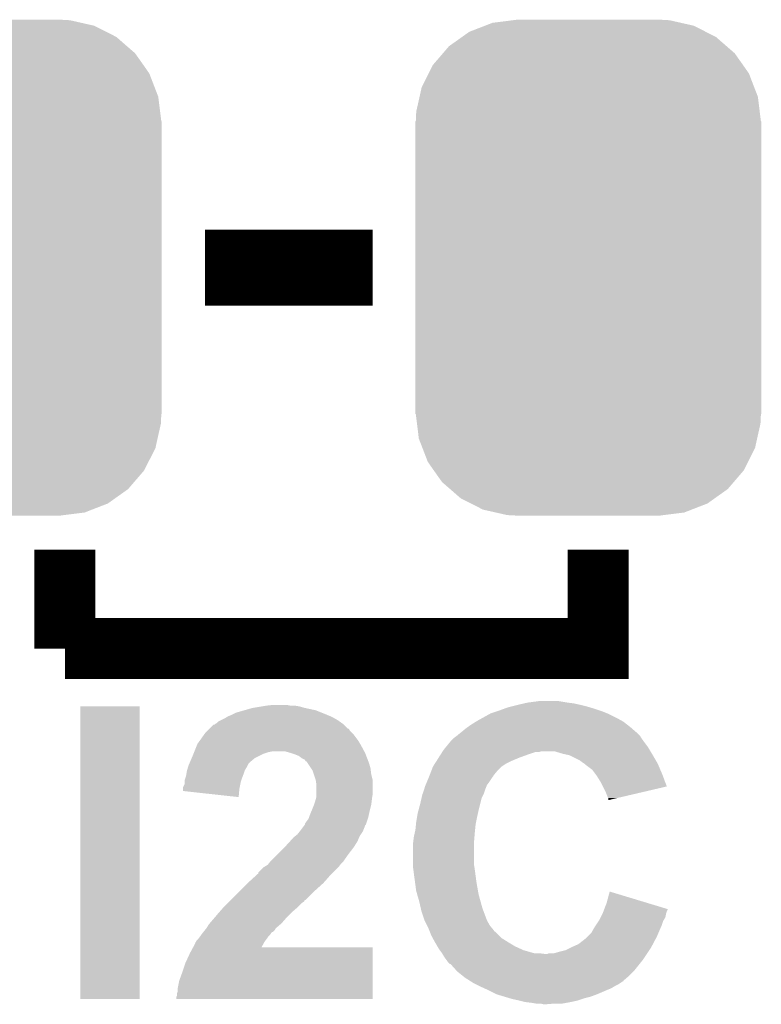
# Model space of a CAD drawing. Extents: x -0.05 to 0.95, y -0.15 to 1.54.
# Tile 9 of 45: x 0.45 to 0.55, y 0.15 to 0.28. Entities that reach past the tile are written whole.
import ezdxf

# ---------------------------------------------------------------- set-up
doc = ezdxf.new("R2010")
doc.units = 0
doc.layers.get('0').update_dxf_attribs({"linetype": 'CONTINUOUS'})
doc.layers.add('ACCEL_35_CLICK_V101_GTO', color=14, linetype='CONTINUOUS')
doc.layers.add('ACCEL_35_CLICK_V101_GTS', color=12, linetype='CONTINUOUS')

# ---------------------------------------------------------------- blocks, each defined once
blk = doc.blocks.new('CUSTOM_74')
for points in [[(-0.01259, 0.03214), (-0.00989, 0.03248), (0.01215, 0.03214), (0.01065, 0.03248)], [(-0.00989, 0.03248), (-0.00935, 0.03255), (0.01065, 0.03248), (0.00935, 0.03255)], [(-0.01563, 0.03096), (-0.01356, 0.03176), (0.01541, 0.03096), (0.01383, 0.03176)], [(-0.01356, 0.03176), (-0.01259, 0.03214), (0.01383, 0.03176), (0.01215, 0.03214)], [(-0.01829, 0.02907), (-0.01657, 0.03029), (0.01814, 0.02907), (0.01674, 0.03029)], [(-0.01657, 0.03029), (-0.01563, 0.03096), (0.01674, 0.03029), (0.01541, 0.03096)], [(-0.01908, 0.02815), (-0.01829, 0.02907), (0.0192, 0.02815), (0.01814, 0.02907)], [(-0.02041, 0.0266), (-0.01908, 0.02815), (0.0203, 0.0266), (0.0192, 0.02815)], [(-0.02097, 0.02548), (-0.02041, 0.0266), (0.02108, 0.02548), (0.0203, 0.0266)], [(-0.02188, 0.02368), (-0.02097, 0.02548), (0.02177, 0.02368), (0.02108, 0.02548)], [(-0.02215, 0.02244), (-0.02188, 0.02368), (0.02225, 0.02244), (0.02177, 0.02368)], [(-0.02259, 0.0205), (-0.02215, 0.02244), (0.02249, 0.0205), (0.02225, 0.02244)], [(-0.02265, 0.0192), (-0.02259, 0.0205), (0.02265, 0.0192), (0.02249, 0.0205)], [(-0.0227, -0.0192), (-0.0227, 0.0192), (0.0227, -0.0192), (0.0227, 0.0192)], [(-0.02249, -0.0205), (-0.02265, -0.0192), (0.02259, -0.0205), (0.02265, -0.0192)], [(-0.02225, -0.02244), (-0.02249, -0.0205), (0.02215, -0.02244), (0.02259, -0.0205)], [(-0.02177, -0.02368), (-0.02225, -0.02244), (0.02188, -0.02368), (0.02215, -0.02244)], [(-0.02108, -0.02548), (-0.02177, -0.02368), (0.02097, -0.02548), (0.02188, -0.02368)], [(-0.0203, -0.0266), (-0.02108, -0.02548), (0.02041, -0.0266), (0.02097, -0.02548)], [(-0.0192, -0.02815), (-0.0203, -0.0266), (0.01908, -0.02815), (0.02041, -0.0266)], [(-0.01814, -0.02907), (-0.0192, -0.02815), (0.01829, -0.02907), (0.01908, -0.02815)], [(-0.01674, -0.03029), (-0.01814, -0.02907), (0.01657, -0.03029), (0.01829, -0.02907)], [(-0.01541, -0.03096), (-0.01674, -0.03029), (0.01563, -0.03096), (0.01657, -0.03029)], [(-0.01383, -0.03176), (-0.01541, -0.03096), (0.01356, -0.03176), (0.01563, -0.03096)], [(-0.01215, -0.03214), (-0.01383, -0.03176), (0.01259, -0.03214), (0.01356, -0.03176)], [(-0.01065, -0.03248), (-0.01215, -0.03214), (0.00989, -0.03248), (0.01259, -0.03214)], [(-0.00935, -0.03255), (-0.01065, -0.03248), (0.00935, -0.03255), (0.00989, -0.03248)]]:
    blk.add_solid(points)

msp = doc.modelspace()

# ---------------------------------------------------------------- linework, layer by layer
at = {"layer": 'ACCEL_35_CLICK_V101_GTO'}
for points, const_width in [([(0.4784, 0.25), (0.5004, 0.25)], 0.01), ([(0.46, 0.213), (0.46, 0.2)], 0.008), ([(0.46, 0.2), (0.53, 0.2), (0.53, 0.213)], 0.008)]:
    msp.add_lwpolyline(points, dxfattribs=dict(at, const_width=const_width))
for points in [[(0.4864, 0.1925), (0.4873, 0.1926), (0.4896, 0.1925), (0.4891, 0.1926)], [(0.5186, 0.1924), (0.5194, 0.1926), (0.5285, 0.1924), (0.5277, 0.1926)], [(0.5194, 0.1926), (0.52027, 0.1928), (0.5277, 0.1926), (0.5268, 0.1928)], [(0.52027, 0.1928), (0.5207, 0.1929), (0.5268, 0.1928), (0.526, 0.1929)], [(0.5207, 0.1929), (0.5222, 0.1931), (0.526, 0.1929), (0.5248, 0.1931)], [(0.462, 0.154), (0.462, 0.1924), (0.4698, 0.154), (0.4698, 0.1924)], [(0.462, 0.1924), (0.462, 0.1924), (0.4698, 0.1924), (0.462, 0.1924)], [(0.4814, 0.1911), (0.4819, 0.1913), (0.49487, 0.1911), (0.4944, 0.1913)], [(0.4819, 0.1913), (0.4825, 0.1916), (0.4944, 0.1913), (0.49365, 0.1916)], [(0.4825, 0.1916), (0.48355, 0.1919), (0.49365, 0.1916), (0.4929, 0.1919)], [(0.48355, 0.1919), (0.4846, 0.1922), (0.4929, 0.1919), (0.4915, 0.1922)], [(0.4846, 0.1922), (0.4858, 0.1924), (0.4915, 0.1922), (0.4908, 0.1924)], [(0.4858, 0.1924), (0.4864, 0.1925), (0.4908, 0.1924), (0.4902, 0.1925)], [(0.51482, 0.1909), (0.51572, 0.1914), (0.5324, 0.1909), (0.5314, 0.1914)], [(0.51572, 0.1914), (0.5159, 0.1915), (0.5314, 0.1914), (0.53115, 0.1915)], [(0.5159, 0.1915), (0.5168, 0.1918), (0.53115, 0.1915), (0.5304, 0.1918)], [(0.5168, 0.1918), (0.5171, 0.1919), (0.5304, 0.1918), (0.5301, 0.1919)], [(0.5171, 0.1919), (0.51765, 0.1921), (0.5301, 0.1919), (0.5295, 0.1921)], [(0.51765, 0.1921), (0.5182, 0.1923), (0.5295, 0.1921), (0.52883, 0.1923)], [(0.5182, 0.1923), (0.5186, 0.1924), (0.52883, 0.1923), (0.5285, 0.1924)], [(0.479, 0.1895), (0.4795, 0.19), (0.4971, 0.1895), (0.4966, 0.19)], [(0.4796, 0.19), (0.4797, 0.1901), (0.4966, 0.19), (0.4965, 0.1901)], [(0.4797, 0.1901), (0.4799, 0.1902), (0.4965, 0.1901), (0.49636, 0.1902)], [(0.4799, 0.1902), (0.4801, 0.1904), (0.49636, 0.1902), (0.49608, 0.1904)], [(0.4801, 0.1904), (0.4805, 0.1906), (0.49608, 0.1904), (0.4958, 0.1906)], [(0.4805, 0.1906), (0.4809, 0.1908), (0.4958, 0.1906), (0.49545, 0.1908)], [(0.4809, 0.1908), (0.48123, 0.191), (0.49545, 0.1908), (0.4951, 0.191)], [(0.48123, 0.191), (0.4814, 0.1911), (0.4951, 0.191), (0.49487, 0.1911)], [(0.51288, 0.1897), (0.5133, 0.19), (0.5342, 0.1897), (0.53381, 0.19)], [(0.5133, 0.19), (0.51394, 0.1904), (0.53381, 0.19), (0.5333, 0.1904)], [(0.51394, 0.1904), (0.5141, 0.1905), (0.5333, 0.1904), (0.53312, 0.1905)], [(0.5141, 0.1905), (0.51482, 0.1909), (0.53312, 0.1905), (0.5324, 0.1909)], [(0.47826, 0.1887), (0.4784, 0.1889), (0.4979, 0.1887), (0.4977, 0.1889)], [(0.4784, 0.1889), (0.4787, 0.1892), (0.4977, 0.1889), (0.4974, 0.1892)], [(0.4787, 0.1892), (0.4789, 0.1894), (0.4974, 0.1892), (0.4973, 0.1894)], [(0.4789, 0.1894), (0.479, 0.1895), (0.4973, 0.1894), (0.4972, 0.1895)], [(0.479, 0.1895), (0.479, 0.1895), (0.4972, 0.1895), (0.4971, 0.1895)], [(0.5115, 0.1886), (0.51187, 0.1889), (0.5354, 0.1886), (0.5351, 0.1889)], [(0.51187, 0.1889), (0.512, 0.189), (0.5351, 0.1889), (0.5351, 0.189)], [(0.512, 0.189), (0.5126, 0.1895), (0.535, 0.189), (0.53443, 0.1895)], [(0.512, 0.189), (0.512, 0.189), (0.5351, 0.189), (0.535, 0.189)], [(0.5126, 0.1895), (0.51288, 0.1897), (0.53443, 0.1895), (0.5342, 0.1897)], [(0.47736, 0.1874), (0.4774, 0.1875), (0.4988, 0.1874), (0.49874, 0.1875)], [(0.4774, 0.1875), (0.47769, 0.1879), (0.49874, 0.1875), (0.4985, 0.1879)], [(0.47769, 0.1879), (0.47826, 0.1887), (0.4985, 0.1879), (0.4979, 0.1887)], [(0.51003, 0.1871), (0.5106, 0.1878), (0.5365, 0.1871), (0.53598, 0.1878)], [(0.5106, 0.1878), (0.5107, 0.1879), (0.53598, 0.1878), (0.5359, 0.1879)], [(0.5107, 0.1879), (0.5111, 0.1883), (0.5359, 0.1879), (0.53563, 0.1883)], [(0.5111, 0.1883), (0.51137, 0.1885), (0.53563, 0.1883), (0.5355, 0.1885)], [(0.51137, 0.1885), (0.5115, 0.1886), (0.5355, 0.1885), (0.5354, 0.1886)], [(0.4768, 0.186), (0.47688, 0.1862), (0.4857, 0.186), (0.4861, 0.1862)], [(0.47688, 0.1862), (0.47696, 0.1864), (0.4861, 0.1862), (0.4867, 0.1864)], [(0.47696, 0.1864), (0.477, 0.1865), (0.4867, 0.1864), (0.4872, 0.1865)], [(0.477, 0.1865), (0.47736, 0.1874), (0.49929, 0.1865), (0.4988, 0.1874)], [(0.4896, 0.1863), (0.4889, 0.1865), (0.4994, 0.1863), (0.49929, 0.1865)], [(0.4902, 0.1861), (0.4896, 0.1863), (0.49948, 0.1861), (0.4994, 0.1863)], [(0.50932, 0.1861), (0.50951, 0.1864), (0.5208, 0.1861), (0.5217, 0.1864)], [(0.50951, 0.1864), (0.50957, 0.1865), (0.5222, 0.1864), (0.5225, 0.1865)], [(0.50951, 0.1864), (0.50951, 0.1864), (0.5217, 0.1864), (0.5222, 0.1864)], [(0.50957, 0.1865), (0.5097, 0.1867), (0.53686, 0.1865), (0.53674, 0.1867)], [(0.50957, 0.1865), (0.50957, 0.1865), (0.5225, 0.1865), (0.5243, 0.1865)], [(0.5097, 0.1867), (0.51003, 0.1871), (0.53674, 0.1867), (0.5365, 0.1871)], [(0.5253, 0.1862), (0.5243, 0.1865), (0.53704, 0.1862), (0.53686, 0.1865)], [(0.52575, 0.1861), (0.5253, 0.1862), (0.5371, 0.1861), (0.53704, 0.1862)], [(0.4762, 0.1846), (0.47633, 0.1849), (0.48395, 0.1846), (0.4841, 0.1849)], [(0.47633, 0.1849), (0.47641, 0.1851), (0.4841, 0.1849), (0.4843, 0.1851)], [(0.47641, 0.1851), (0.47663, 0.1856), (0.4843, 0.1851), (0.4849, 0.1856)], [(0.47663, 0.1856), (0.4768, 0.186), (0.4849, 0.1856), (0.4857, 0.186)], [(0.4907, 0.1859), (0.4902, 0.1861), (0.49955, 0.1859), (0.49948, 0.1861)], [(0.4911, 0.1856), (0.4907, 0.1859), (0.49967, 0.1856), (0.49955, 0.1859)], [(0.4915, 0.1854), (0.4911, 0.1856), (0.49975, 0.1854), (0.49967, 0.1856)], [(0.4916, 0.1852), (0.4915, 0.1854), (0.49982, 0.1852), (0.49975, 0.1854)], [(0.49183, 0.185), (0.4917, 0.1852), (0.4999, 0.185), (0.49982, 0.1852)], [(0.4923, 0.1843), (0.49183, 0.185), (0.5001, 0.1843), (0.4999, 0.185)], [(0.5083, 0.1845), (0.50855, 0.1849), (0.5173, 0.1845), (0.5179, 0.1849)], [(0.50855, 0.1849), (0.50875, 0.1852), (0.5179, 0.1849), (0.5185, 0.1852)], [(0.50875, 0.1852), (0.50906, 0.1857), (0.5185, 0.1852), (0.5197, 0.1857)], [(0.50906, 0.1857), (0.50932, 0.1861), (0.5197, 0.1857), (0.5208, 0.1861)], [(0.5262, 0.186), (0.52575, 0.1861), (0.53716, 0.186), (0.5371, 0.1861)], [(0.5276, 0.1853), (0.5262, 0.186), (0.53757, 0.1853), (0.53716, 0.186)], [(0.528, 0.185), (0.5276, 0.1853), (0.53774, 0.185), (0.53757, 0.1853)], [(0.52815, 0.1849), (0.528, 0.185), (0.5378, 0.1849), (0.53774, 0.185)], [(0.5283, 0.1848), (0.52815, 0.1849), (0.53784, 0.1848), (0.5378, 0.1849)], [(0.47592, 0.1834), (0.476, 0.1839), (0.4834, 0.1834), (0.48357, 0.1839)], [(0.476, 0.1839), (0.47603, 0.184), (0.48357, 0.1839), (0.4836, 0.184)], [(0.47603, 0.184), (0.47617, 0.1845), (0.4836, 0.184), (0.4839, 0.1845)], [(0.47617, 0.1845), (0.4762, 0.1846), (0.4839, 0.1845), (0.48395, 0.1846)], [(0.4925, 0.184), (0.4923, 0.1843), (0.50014, 0.184), (0.5001, 0.1843)], [(0.49267, 0.1835), (0.4925, 0.184), (0.5002, 0.1835), (0.50014, 0.184)], [(0.50788, 0.1834), (0.50811, 0.184), (0.5163, 0.1834), (0.5168, 0.184)], [(0.50811, 0.184), (0.5083, 0.1845), (0.5168, 0.184), (0.5173, 0.1845)], [(0.5284, 0.1847), (0.5283, 0.1848), (0.53789, 0.1847), (0.53784, 0.1848)], [(0.5292, 0.1841), (0.5284, 0.1847), (0.53814, 0.1841), (0.53789, 0.1847)], [(0.52965, 0.1835), (0.5292, 0.1841), (0.5384, 0.1835), (0.53814, 0.1841)], [(0.4757, 0.1827), (0.4759, 0.1833), (0.48314, 0.1827), (0.48336, 0.1833)], [(0.4757, 0.1826), (0.4757, 0.1827), (0.4831, 0.1826), (0.48314, 0.1827)], [(0.4757, 0.1822), (0.4757, 0.1826), (0.48302, 0.1822), (0.4831, 0.1826)], [(0.4759, 0.1833), (0.47592, 0.1834), (0.48336, 0.1833), (0.4834, 0.1834)], [(0.4929, 0.1828), (0.49267, 0.1835), (0.50038, 0.1828), (0.5002, 0.1835)], [(0.49292, 0.1827), (0.4929, 0.1828), (0.5004, 0.1827), (0.50038, 0.1828)], [(0.493, 0.1822), (0.49292, 0.1827), (0.5004, 0.1822), (0.5004, 0.1827)], [(0.50734, 0.1821), (0.50751, 0.1825), (0.5154, 0.1821), (0.5157, 0.1825)], [(0.50751, 0.1825), (0.50776, 0.1831), (0.5157, 0.1825), (0.5161, 0.1831)], [(0.50776, 0.1831), (0.5078, 0.1832), (0.5161, 0.1831), (0.5162, 0.1832)], [(0.5078, 0.1832), (0.50788, 0.1834), (0.5162, 0.1832), (0.5163, 0.1834)], [(0.5298, 0.1833), (0.52965, 0.1835), (0.53848, 0.1833), (0.5384, 0.1835)], [(0.5303, 0.1825), (0.5298, 0.1833), (0.53877, 0.1825), (0.53848, 0.1833)], [(0.5306, 0.1819), (0.5303, 0.1825), (0.539, 0.1819), (0.53877, 0.1825)], [(0.4755, 0.1818), (0.4757, 0.1822), (0.48294, 0.1818), (0.48302, 0.1822)], [(0.4755, 0.1816), (0.4755, 0.1818), (0.4829, 0.1816), (0.48294, 0.1818)], [(0.4755, 0.1813), (0.4755, 0.1816), (0.48287, 0.1813), (0.4829, 0.1816)], [(0.4828, 0.1805), (0.4755, 0.1813), (0.4828, 0.1805), (0.48287, 0.1813)], [(0.493, 0.1809), (0.493, 0.1822), (0.5004, 0.1809), (0.5004, 0.1822)], [(0.5069, 0.1808), (0.50697, 0.181), (0.5149, 0.1808), (0.515, 0.181)], [(0.50697, 0.181), (0.50717, 0.1816), (0.515, 0.181), (0.5152, 0.1816)], [(0.50717, 0.1816), (0.5073, 0.182), (0.5152, 0.1816), (0.51536, 0.182)], [(0.5073, 0.182), (0.50734, 0.1821), (0.51536, 0.182), (0.5154, 0.1821)], [(0.531, 0.1811), (0.5306, 0.1819), (0.53558, 0.1811), (0.539, 0.1819)], [(0.5312, 0.1806), (0.531, 0.1811), (0.53344, 0.1806), (0.53558, 0.1811)], [(0.49269, 0.1795), (0.4928, 0.1798), (0.5002, 0.1795), (0.50024, 0.1798)], [(0.4928, 0.1798), (0.49294, 0.1803), (0.50024, 0.1798), (0.5003, 0.1803)], [(0.49294, 0.1803), (0.493, 0.1805), (0.5003, 0.1803), (0.50033, 0.1805)], [(0.493, 0.1805), (0.493, 0.1809), (0.50033, 0.1805), (0.5004, 0.1809)], [(0.5066, 0.1795), (0.50681, 0.1804), (0.51448, 0.1795), (0.5147, 0.1804)], [(0.50681, 0.1804), (0.5069, 0.1808), (0.5147, 0.1804), (0.5149, 0.1808)], [(0.5313, 0.1804), (0.5312, 0.1806), (0.53258, 0.1804), (0.53344, 0.1806)], [(0.5313, 0.1801), (0.5313, 0.1804), (0.5313, 0.1801), (0.53258, 0.1804)], [(0.4922, 0.1783), (0.49237, 0.1787), (0.49991, 0.1783), (0.5, 0.1787)], [(0.49237, 0.1787), (0.4925, 0.179), (0.5, 0.1787), (0.50008, 0.179)], [(0.4925, 0.179), (0.49269, 0.1795), (0.50008, 0.179), (0.5002, 0.1795)], [(0.50622, 0.1779), (0.5063, 0.1784), (0.5141, 0.1779), (0.51421, 0.1784)], [(0.5063, 0.1784), (0.50641, 0.1788), (0.51421, 0.1784), (0.5143, 0.1788)], [(0.50641, 0.1788), (0.5066, 0.1795), (0.5143, 0.1788), (0.51448, 0.1795)], [(0.4915, 0.177), (0.4917, 0.1773), (0.49953, 0.177), (0.49963, 0.1773)], [(0.4917, 0.1773), (0.492, 0.1777), (0.49963, 0.1773), (0.49977, 0.1777)], [(0.492, 0.1777), (0.49203, 0.1778), (0.49977, 0.1777), (0.4998, 0.1778)], [(0.49203, 0.1778), (0.4922, 0.1783), (0.4998, 0.1778), (0.49991, 0.1783)], [(0.50607, 0.1769), (0.5061, 0.1772), (0.5139, 0.1769), (0.51396, 0.1772)], [(0.5061, 0.1772), (0.50622, 0.1779), (0.51396, 0.1772), (0.5141, 0.1779)], [(0.4905, 0.1756), (0.49082, 0.176), (0.49883, 0.1756), (0.4991, 0.176)], [(0.49082, 0.176), (0.4909, 0.1761), (0.4991, 0.176), (0.49914, 0.1761)], [(0.4909, 0.1761), (0.4912, 0.1765), (0.49914, 0.1761), (0.4993, 0.1765)], [(0.4912, 0.1765), (0.49142, 0.1768), (0.4993, 0.1765), (0.4994, 0.1768)], [(0.49142, 0.1768), (0.4915, 0.1769), (0.4994, 0.1768), (0.4995, 0.1769)], [(0.4915, 0.1769), (0.4915, 0.177), (0.4995, 0.1769), (0.49953, 0.177)], [(0.5058, 0.1753), (0.50593, 0.1759), (0.51375, 0.1753), (0.5138, 0.1759)], [(0.50593, 0.1759), (0.506, 0.1762), (0.5138, 0.1759), (0.51383, 0.1762)], [(0.506, 0.1762), (0.50607, 0.1769), (0.51383, 0.1762), (0.5139, 0.1769)], [(0.489, 0.1741), (0.48955, 0.1747), (0.49802, 0.1741), (0.4984, 0.1747)], [(0.48955, 0.1747), (0.49, 0.1752), (0.4984, 0.1747), (0.49861, 0.1752)], [(0.49, 0.1752), (0.49025, 0.1754), (0.49861, 0.1752), (0.4987, 0.1754)], [(0.49025, 0.1754), (0.4905, 0.1756), (0.4987, 0.1754), (0.49883, 0.1756)], [(0.5057, 0.1745), (0.50572, 0.1747), (0.5137, 0.1745), (0.5137, 0.1747)], [(0.5057, 0.1716), (0.5057, 0.1745), (0.5137, 0.1716), (0.5137, 0.1745)], [(0.50572, 0.1747), (0.5058, 0.1753), (0.5137, 0.1747), (0.51375, 0.1753)], [(0.4879, 0.173), (0.4888, 0.1739), (0.4972, 0.173), (0.4979, 0.1739)], [(0.4888, 0.1739), (0.489, 0.1741), (0.4979, 0.1739), (0.49802, 0.1741)], [(0.48668, 0.1717), (0.48692, 0.172), (0.4962, 0.1717), (0.4965, 0.172)], [(0.48692, 0.172), (0.487, 0.1721), (0.4965, 0.172), (0.49657, 0.1721)], [(0.487, 0.1721), (0.4879, 0.173), (0.49657, 0.1721), (0.4972, 0.173)], [(0.4854, 0.1706), (0.4861, 0.1713), (0.4952, 0.1706), (0.4959, 0.1713)], [(0.4861, 0.1713), (0.4866, 0.1716), (0.4959, 0.1713), (0.49613, 0.1716)], [(0.4866, 0.1716), (0.48668, 0.1717), (0.49613, 0.1716), (0.4962, 0.1717)], [(0.5057, 0.1712), (0.5057, 0.1716), (0.51376, 0.1712), (0.5137, 0.1716)], [(0.50583, 0.1702), (0.5057, 0.1712), (0.5139, 0.1702), (0.51376, 0.1712)], [(0.484, 0.1692), (0.4843, 0.1695), (0.4939, 0.1692), (0.49417, 0.1695)], [(0.4843, 0.1695), (0.48496, 0.1701), (0.49417, 0.1695), (0.4947, 0.1701)], [(0.48496, 0.1701), (0.4854, 0.1705), (0.4947, 0.1701), (0.4951, 0.1705)], [(0.4854, 0.1705), (0.4854, 0.1706), (0.4951, 0.1705), (0.4952, 0.1706)], [(0.50594, 0.1694), (0.50583, 0.1702), (0.514, 0.1694), (0.5139, 0.1702)], [(0.5061, 0.1682), (0.50594, 0.1694), (0.51421, 0.1682), (0.514, 0.1694)], [(0.4818, 0.167), (0.4831, 0.1683), (0.4916, 0.167), (0.4929, 0.1683)], [(0.4831, 0.1683), (0.484, 0.1692), (0.4929, 0.1683), (0.4939, 0.1692)], [(0.50624, 0.1677), (0.5061, 0.1682), (0.5143, 0.1677), (0.51421, 0.1682)], [(0.5311, 0.1666), (0.5315, 0.1681), (0.53646, 0.1666), (0.5315, 0.1681)], [(0.4814, 0.1666), (0.4816, 0.1668), (0.4911, 0.1666), (0.4914, 0.1668)], [(0.4816, 0.1668), (0.4818, 0.167), (0.4914, 0.1668), (0.4915, 0.167)], [(0.4818, 0.167), (0.4818, 0.167), (0.4915, 0.167), (0.4916, 0.167)], [(0.5065, 0.1668), (0.50624, 0.1677), (0.51455, 0.1668), (0.5143, 0.1677)], [(0.50671, 0.1659), (0.5065, 0.1668), (0.5148, 0.1659), (0.51455, 0.1668)], [(0.48026, 0.1654), (0.4807, 0.1659), (0.4898, 0.1654), (0.49038, 0.1659)], [(0.4807, 0.1659), (0.4808, 0.166), (0.49038, 0.1659), (0.4905, 0.166)], [(0.4808, 0.166), (0.4814, 0.1666), (0.4905, 0.166), (0.4911, 0.1666)], [(0.5068, 0.1655), (0.50671, 0.1659), (0.51495, 0.1655), (0.5148, 0.1659)], [(0.5072, 0.1643), (0.5068, 0.1655), (0.5154, 0.1643), (0.51495, 0.1655)], [(0.5306, 0.1653), (0.53068, 0.1655), (0.53893, 0.1653), (0.539, 0.1655)], [(0.53068, 0.1655), (0.53075, 0.1657), (0.539, 0.1655), (0.5391, 0.1657)], [(0.53075, 0.1657), (0.53079, 0.1658), (0.5391, 0.1657), (0.5391, 0.1658)], [(0.53079, 0.1658), (0.5311, 0.1666), (0.5391, 0.1658), (0.53646, 0.1666)], [(0.47898, 0.1639), (0.4794, 0.1644), (0.4884, 0.1639), (0.48884, 0.1644)], [(0.4794, 0.1644), (0.47966, 0.1647), (0.48884, 0.1644), (0.4891, 0.1647)], [(0.47966, 0.1647), (0.48, 0.1651), (0.4891, 0.1647), (0.4895, 0.1651)], [(0.48, 0.1651), (0.48026, 0.1654), (0.4895, 0.1651), (0.4898, 0.1654)], [(0.50755, 0.1636), (0.5072, 0.1643), (0.5158, 0.1636), (0.5154, 0.1643)], [(0.52963, 0.1636), (0.53003, 0.1642), (0.5383, 0.1636), (0.5385, 0.1642)], [(0.53003, 0.1642), (0.5301, 0.1643), (0.5385, 0.1642), (0.53856, 0.1643)], [(0.5301, 0.1643), (0.5303, 0.1647), (0.53856, 0.1643), (0.5388, 0.1647)], [(0.5303, 0.1647), (0.53055, 0.1652), (0.5388, 0.1647), (0.5389, 0.1652)], [(0.53055, 0.1652), (0.5306, 0.1653), (0.5389, 0.1652), (0.53893, 0.1653)], [(0.47818, 0.1628), (0.47834, 0.163), (0.4873, 0.1628), (0.4875, 0.163)], [(0.47834, 0.163), (0.4785, 0.1632), (0.4875, 0.163), (0.48763, 0.1632)], [(0.4785, 0.1632), (0.47857, 0.1633), (0.48763, 0.1632), (0.4877, 0.1633)], [(0.47857, 0.1633), (0.4789, 0.1638), (0.4877, 0.1633), (0.48828, 0.1638)], [(0.4789, 0.1638), (0.47898, 0.1639), (0.48828, 0.1638), (0.4884, 0.1639)], [(0.5077, 0.1633), (0.50755, 0.1636), (0.51605, 0.1633), (0.5158, 0.1636)], [(0.50782, 0.163), (0.5077, 0.1633), (0.5163, 0.163), (0.51605, 0.1633)], [(0.50786, 0.1629), (0.50782, 0.163), (0.5163, 0.1629), (0.5163, 0.163)], [(0.5081, 0.1623), (0.50786, 0.1629), (0.517, 0.1623), (0.5164, 0.1629)], [(0.50786, 0.1629), (0.50786, 0.1629), (0.5164, 0.1629), (0.5163, 0.1629)], [(0.5291, 0.1627), (0.5295, 0.1634), (0.53791, 0.1627), (0.53821, 0.1634)], [(0.5295, 0.1634), (0.52963, 0.1636), (0.53821, 0.1634), (0.5383, 0.1636)], [(0.4772, 0.1615), (0.4773, 0.1617), (0.4862, 0.1615), (0.48634, 0.1617)], [(0.4773, 0.1617), (0.4775, 0.1619), (0.48634, 0.1617), (0.48649, 0.1619)], [(0.4775, 0.1619), (0.47773, 0.1622), (0.48649, 0.1619), (0.4867, 0.1622)], [(0.47773, 0.1622), (0.47787, 0.1624), (0.4867, 0.1622), (0.4869, 0.1624)], [(0.47787, 0.1624), (0.4781, 0.1627), (0.4869, 0.1624), (0.4871, 0.1627)], [(0.4781, 0.1627), (0.47818, 0.1628), (0.4871, 0.1627), (0.4872, 0.1628)], [(0.47818, 0.1628), (0.47818, 0.1628), (0.4872, 0.1628), (0.4873, 0.1628)], [(0.50827, 0.162), (0.5081, 0.1623), (0.5173, 0.162), (0.517, 0.1623)], [(0.50854, 0.1615), (0.50827, 0.162), (0.5181, 0.1615), (0.5173, 0.162)], [(0.5274, 0.1612), (0.5283, 0.1619), (0.53717, 0.1612), (0.53754, 0.1619)], [(0.5283, 0.1619), (0.5286, 0.1622), (0.53754, 0.1619), (0.5377, 0.1622)], [(0.5286, 0.1622), (0.5291, 0.1627), (0.5377, 0.1622), (0.53791, 0.1627)], [(0.4764, 0.16), (0.47683, 0.1608), (0.5004, 0.16), (0.5004, 0.1608)], [(0.47683, 0.1608), (0.4771, 0.1613), (0.4858, 0.1608), (0.48609, 0.1613)], [(0.47683, 0.1608), (0.47683, 0.1608), (0.5004, 0.1608), (0.4858, 0.1608)], [(0.4771, 0.1614), (0.4772, 0.1615), (0.48614, 0.1614), (0.4862, 0.1615)], [(0.4771, 0.1613), (0.4771, 0.1614), (0.48609, 0.1613), (0.48614, 0.1614)], [(0.5086, 0.1614), (0.50854, 0.1615), (0.51827, 0.1614), (0.5181, 0.1615)], [(0.50889, 0.1609), (0.5086, 0.1614), (0.5191, 0.1609), (0.51827, 0.1614)], [(0.509, 0.1607), (0.50889, 0.1609), (0.51954, 0.1607), (0.5191, 0.1609)], [(0.50921, 0.1604), (0.509, 0.1607), (0.5202, 0.1604), (0.51954, 0.1607)], [(0.5095, 0.16), (0.50921, 0.1604), (0.5216, 0.16), (0.5202, 0.1604)], [(0.5249, 0.1602), (0.5257, 0.1604), (0.53657, 0.1602), (0.5367, 0.1604)], [(0.5257, 0.1604), (0.5263, 0.1607), (0.5367, 0.1604), (0.5369, 0.1607)], [(0.5263, 0.1607), (0.5265, 0.1608), (0.5369, 0.1607), (0.53695, 0.1608)], [(0.5265, 0.1608), (0.5274, 0.1612), (0.53695, 0.1608), (0.53717, 0.1612)], [(0.4758, 0.1587), (0.4764, 0.16), (0.5004, 0.1587), (0.5004, 0.16)], [(0.50956, 0.1599), (0.5095, 0.16), (0.5231, 0.1599), (0.5223, 0.16)], [(0.5098, 0.1595), (0.50956, 0.1599), (0.5361, 0.1595), (0.53637, 0.1599)], [(0.51002, 0.1592), (0.5098, 0.1595), (0.5359, 0.1592), (0.5361, 0.1595)], [(0.5101, 0.1591), (0.51002, 0.1592), (0.53582, 0.1591), (0.5359, 0.1592)], [(0.5103, 0.1588), (0.5101, 0.1591), (0.53558, 0.1588), (0.53582, 0.1591)], [(0.5233, 0.1599), (0.5235, 0.16), (0.53637, 0.1599), (0.53643, 0.16)], [(0.5242, 0.16), (0.5249, 0.1602), (0.53643, 0.16), (0.53657, 0.1602)], [(0.4754, 0.1575), (0.4758, 0.1587), (0.5004, 0.1575), (0.5004, 0.1587)], [(0.5105, 0.1586), (0.5103, 0.1588), (0.53542, 0.1586), (0.53558, 0.1588)], [(0.51141, 0.1577), (0.5106, 0.1586), (0.5347, 0.1577), (0.53542, 0.1586)], [(0.5115, 0.1576), (0.51141, 0.1577), (0.5346, 0.1576), (0.5347, 0.1577)], [(0.4748, 0.1554), (0.475, 0.1564), (0.5004, 0.1554), (0.5004, 0.1564)], [(0.475, 0.1564), (0.4754, 0.1575), (0.5004, 0.1564), (0.5004, 0.1575)], [(0.51225, 0.157), (0.5115, 0.1576), (0.534, 0.157), (0.5346, 0.1576)], [(0.5125, 0.1568), (0.51225, 0.157), (0.53377, 0.1568), (0.534, 0.157)], [(0.51313, 0.1564), (0.5125, 0.1568), (0.5333, 0.1564), (0.53377, 0.1568)], [(0.51329, 0.1563), (0.51313, 0.1564), (0.5333, 0.1563), (0.5333, 0.1564)], [(0.4748, 0.155), (0.4748, 0.1554), (0.5004, 0.155), (0.5004, 0.1554)], [(0.5136, 0.1561), (0.51329, 0.1563), (0.5329, 0.1561), (0.5332, 0.1563)], [(0.51329, 0.1563), (0.51329, 0.1563), (0.5332, 0.1563), (0.5333, 0.1563)], [(0.514, 0.1559), (0.5136, 0.1561), (0.5326, 0.1559), (0.5329, 0.1561)], [(0.5144, 0.1557), (0.514, 0.1559), (0.5322, 0.1557), (0.5326, 0.1559)], [(0.5146, 0.1556), (0.5144, 0.1557), (0.53203, 0.1556), (0.5322, 0.1557)], [(0.51504, 0.1554), (0.5146, 0.1556), (0.5317, 0.1554), (0.53203, 0.1556)], [(0.51548, 0.1552), (0.51504, 0.1554), (0.5312, 0.1552), (0.5317, 0.1554)], [(0.5157, 0.1551), (0.51548, 0.1552), (0.53097, 0.1551), (0.5312, 0.1552)], [(0.4746, 0.1542), (0.4747, 0.1544), (0.5004, 0.1542), (0.5004, 0.1544)], [(0.4746, 0.154), (0.4746, 0.1542), (0.5004, 0.154), (0.5004, 0.1542)], [(0.4747, 0.1547), (0.4748, 0.155), (0.5004, 0.1547), (0.5004, 0.155)], [(0.4747, 0.1544), (0.4747, 0.1547), (0.5004, 0.1544), (0.5004, 0.1547)], [(0.5167, 0.1546), (0.5157, 0.1551), (0.5298, 0.1546), (0.53097, 0.1551)], [(0.5177, 0.1543), (0.5167, 0.1546), (0.529, 0.1543), (0.5298, 0.1546)], [(0.51837, 0.1541), (0.5177, 0.1543), (0.5282, 0.1541), (0.529, 0.1543)], [(0.5187, 0.154), (0.51837, 0.1541), (0.5279, 0.154), (0.5282, 0.1541)], [(0.5196, 0.1538), (0.5187, 0.154), (0.5273, 0.1538), (0.5279, 0.154)], [(0.5204, 0.1536), (0.5196, 0.1538), (0.5264, 0.1536), (0.5273, 0.1538)], [(0.5212, 0.1535), (0.5204, 0.1536), (0.52585, 0.1535), (0.5264, 0.1536)], [(0.5218, 0.1534), (0.5212, 0.1535), (0.5253, 0.1534), (0.52585, 0.1535)], [(0.5228, 0.1533), (0.5224, 0.1534), (0.5231, 0.1533), (0.5243, 0.1534)]]:
    msp.add_solid(points, dxfattribs=at)

# ---------------------------------------------------------------- block references
at = {"layer": 'ACCEL_35_CLICK_V101_GTS'}
for p in [(0.45, 0.25), (0.5287, 0.25)]:
    msp.add_blockref('CUSTOM_74', p, dxfattribs=at)

doc.saveas('drawing.dxf')
